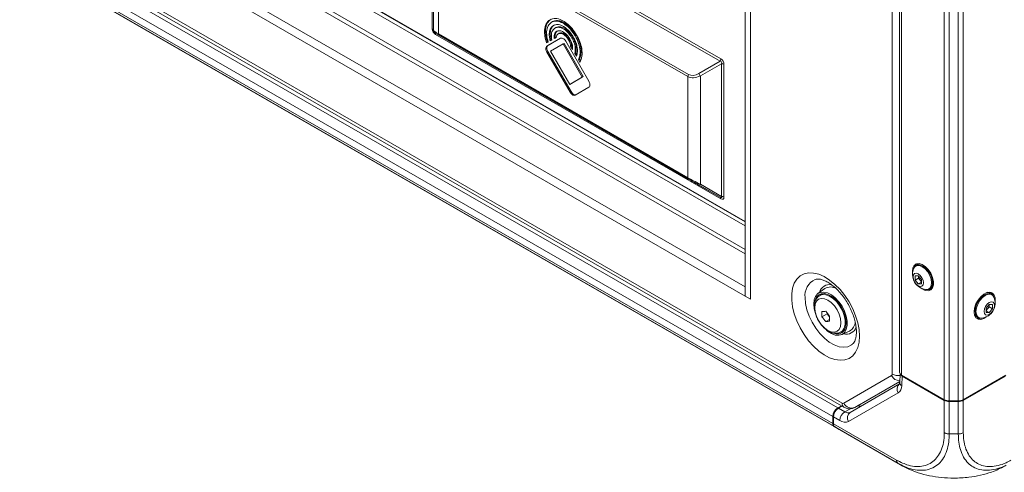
# Model space of a CAD drawing. Header units: millimetres. Extents: x 0 to 1118, y 0 to 864.
# Tile 28 of 256: x 254 to 324, y 111 to 144. Entities that reach past the tile are written whole.
import ezdxf

# ---------------------------------------------------------------- set-up
doc = ezdxf.new("R2010")
doc.units = ezdxf.units.MM

msp = doc.modelspace()

# ---------------------------------------------------------------- linework, layer by layer
at = {"color": 7, "linetype": 'Continuous', "lineweight": 15}
for p, q in [((312.491, 116.24), (179.684, 192.908)), ((179.818, 192.611), (312.625, 115.943)), ((180.194, 192.093), (312.193, 115.892)), ((311.839, 115.279), (179.84, 191.481)), ((179.84, 190.987), (311.839, 114.785)), ((311.943, 114.556), (179.944, 190.758)), ((180.267, 190.571), (312.266, 114.37)), ((305.61, 172.337), (305.61, 123.855)), ((305.969, 172.129), (305.969, 123.647)), ((305.97, 172.131), (305.97, 123.648)), ((316.064, 165.821), (316.064, 118.304)), ((316.581, 164.767), (316.581, 118.429)), ((316.727, 164.563), (316.727, 118.225)), ((319.763, 116.472), (319.763, 162.811)), ((320.116, 162.726), (320.116, 116.388)), ((320.763, 116.388), (320.763, 162.726)), ((321.116, 162.811), (321.116, 116.472)), ((283.348, 142.893), (283.348, 152.341)), ((303.813, 140.582), (283.521, 152.296)), ((283.573, 152.471), (303.865, 140.756)), ((265.876, 151.795), (305.61, 128.857)), ((266.166, 151.907), (305.61, 129.136)), ((283.421, 142.791), (283.421, 150.507)), ((283.829, 149.885), (301.571, 139.643)), ((301.529, 139.503), (283.787, 149.745)), ((283.787, 149.745), (283.787, 142.532)), ((291.896, 143.407), (291.826, 143.366)), ((292.135, 142.994), (292.064, 142.953)), ((283.521, 142.618), (303.813, 130.903)), ((283.521, 142.618), (283.521, 142.618)), ((303.865, 130.789), (283.573, 142.503)), ((283.787, 142.532), (301.529, 132.29)), ((301.571, 132.198), (283.829, 142.44)), ((292.472, 142.223), (291.499, 141.662)), ((292.472, 142.223), (291.57, 141.702)), ((292.009, 142.197), (292.156, 142.282)), ((292.08, 142.238), (292.009, 142.197)), ((292.08, 142.238), (292.156, 142.282)), ((292.373, 142.581), (292.303, 142.54)), ((293.342, 142.297), (293.271, 142.256)), ((293.581, 142.434), (293.51, 142.394)), ((291.477, 141.89), (291.587, 141.953)), ((291.57, 141.702), (291.499, 141.662)), ((291.732, 142.037), (291.849, 142.104)), ((291.803, 142.078), (291.732, 142.037)), ((292.658, 141.815), (291.76, 141.296)), ((291.803, 142.078), (291.849, 142.104)), ((292.729, 141.856), (292.658, 141.815)), ((294.018, 139.46), (292.658, 141.815)), ((294.089, 139.501), (292.729, 141.856)), ((294.486, 139.165), (292.844, 142.009)), ((293.104, 142.159), (293.033, 142.118)), ((293.253, 141.705), (293.182, 141.665)), ((293.182, 141.665), (293.324, 141.418)), ((293.253, 141.705), (293.307, 141.612)), ((291.57, 141.273), (291.499, 141.232)), ((291.499, 141.232), (293.141, 138.388)), ((291.57, 141.273), (293.212, 138.429)), ((291.76, 141.296), (293.119, 138.941)), ((293.553, 141.185), (293.483, 141.144)), ((293.483, 141.144), (293.598, 140.944)), ((293.553, 141.185), (293.624, 141.063)), ((293.813, 140.735), (293.742, 140.694)), ((293.742, 140.694), (293.852, 140.504)), ((293.813, 140.735), (293.886, 140.608)), ((302.313, 139.716), (303.813, 140.582)), ((303.913, 140.409), (302.413, 139.543)), ((303.913, 130.961), (303.913, 140.409)), ((304.09, 140.367), (304.09, 130.919)), ((293.119, 138.941), (294.018, 139.46)), ((293.19, 138.982), (294.089, 139.501)), ((294.089, 139.501), (294.018, 139.46)), ((301.529, 132.29), (301.529, 139.503)), ((302.413, 139.543), (302.413, 131.827)), ((293.19, 138.982), (293.119, 138.941)), ((293.513, 138.173), (294.486, 138.735)), ((293.212, 138.429), (293.141, 138.388)), ((303.813, 130.903), (302.313, 131.769)), ((302.413, 131.827), (303.913, 130.961)), ((317.859, 126.121), (317.817, 126.096)), ((317.494, 125.641), (317.503, 125.499)), ((317.797, 126.032), (317.73, 125.993)), ((317.913, 125.31), (317.692, 125.291)), ((317.692, 125.291), (317.692, 124.996)), ((317.921, 125.129), (317.692, 124.996)), ((317.692, 124.996), (317.913, 124.721)), ((318.134, 125.035), (317.913, 125.31)), ((318.134, 124.849), (317.913, 124.721)), ((317.913, 124.721), (318.134, 124.741)), ((317.921, 125.299), (317.921, 125.129)), ((317.921, 125.129), (318.134, 124.865)), ((318.134, 124.741), (318.134, 125.035)), ((311.277, 124.392), (310.779, 124.033)), ((311.063, 123.983), (310.913, 123.897)), ((318.668, 124.369), (318.735, 124.408)), ((318.8, 124.392), (318.843, 124.417)), ((323.062, 124.055), (323.02, 124.079)), ((323.149, 123.952), (323.082, 123.99)), ((305.61, 123.855), (305.969, 123.647)), ((305.969, 123.647), (305.97, 123.648)), ((322.966, 123.269), (322.745, 122.994)), ((323.187, 123.249), (322.966, 123.269)), ((311.062, 122.385), (311.433, 122.599)), ((311.433, 122.646), (311.433, 122.599)), ((311.433, 122.599), (311.608, 122.381)), ((322.745, 122.823), (322.958, 123.087)), ((322.745, 122.994), (322.745, 122.699)), ((322.745, 122.807), (322.966, 122.68)), ((322.745, 122.699), (322.966, 122.68)), ((322.958, 123.087), (322.958, 123.258)), ((322.958, 123.087), (323.187, 122.955)), ((322.966, 122.68), (323.187, 122.955)), ((323.187, 122.955), (323.187, 123.249)), ((311.336, 122.044), (311.606, 122.199)), ((322.036, 122.375), (322.079, 122.351)), ((322.144, 122.367), (322.211, 122.328)), ((312.413, 121.299), (312.563, 121.385)), ((312.464, 121.115), (313.024, 121.366)), ((312.616, 121.376), (312.535, 121.369)), ((316.013, 118.19), (312.616, 116.228)), ((316.595, 117.775), (313.754, 116.135)), ((316.62, 118.317), (316.591, 117.71)), ((319.763, 116.472), (316.727, 118.225)), ((316.769, 118.16), (316.737, 117.483)), ((316.769, 118.16), (319.763, 116.431)), ((324.152, 118.225), (321.116, 116.472)), ((321.116, 116.431), (324.11, 118.16)), ((316.48, 116.963), (312.961, 114.931)), ((313.064, 115.568), (316.583, 117.6)), ((319.763, 114.125), (319.763, 116.431)), ((320.116, 116.388), (320.763, 116.388)), ((320.116, 116.347), (320.763, 116.347)), ((320.116, 116.347), (320.116, 114.04)), ((320.763, 114.04), (320.763, 116.347)), ((321.116, 116.431), (321.116, 114.125)), ((312.453, 116.042), (312.193, 115.892)), ((312.502, 116.014), (312.241, 115.864)), ((312.241, 115.864), (312.689, 115.605)), ((313.4, 115.931), (313.754, 116.135)), ((311.839, 114.785), (311.839, 115.279)), ((311.882, 115.255), (311.874, 114.765)), ((312.336, 114.993), (311.882, 115.255)), ((311.874, 114.765), (316.373, 112.168)), ((311.943, 114.556), (312.266, 114.37)), ((316.477, 111.939), (311.973, 114.539)), ((312.291, 114.355), (311.973, 114.539)), ((312.291, 114.355), (312.301, 114.349)), ((312.301, 114.349), (312.312, 114.343)), ((312.312, 114.343), (316.82, 111.741)), ((320.116, 114.04), (320.763, 114.04)), ((316.687, 111.818), (316.477, 111.939))]:
    msp.add_line(p, q, dxfattribs=at)
at = {"color": 9, "linetype": 'Continuous', "lineweight": 15}
for p, q in [((266.165, 151.949), (305.61, 129.179)), ((305.61, 127.185), (265.876, 150.123)), ((265.793, 149.845), (305.61, 126.859)), ((264.776, 148.083), (305.61, 124.51)), ((305.61, 123.857), (264.61, 147.525)), ((316.595, 117.775), (313.4, 115.931)), ((312.689, 115.605), (313.091, 115.837))]:
    msp.add_line(p, q, dxfattribs=at)
at = {"color": 7, "linetype": 'Continuous', "lineweight": 15, "flags": 128}
for points in [[(302.313, 131.769), (302.321, 131.767), (302.331, 131.767), (302.343, 131.77), (302.355, 131.776), (302.369, 131.785), (302.383, 131.797), (302.398, 131.811), (302.413, 131.827)], [(318.126, 124.42), (318.189, 124.375), (318.412, 124.265), (318.621, 124.239), (318.796, 124.3), (318.922, 124.44), (318.988, 124.649), (318.988, 124.908), (318.922, 125.193), (318.796, 125.48), (318.621, 125.742), (318.412, 125.957), (318.189, 126.105), (317.971, 126.174), (317.777, 126.156), (317.624, 126.055), (317.527, 125.878), (317.494, 125.641), (317.494, 125.641)], [(317.797, 126.032), (317.877, 126.064), (318.061, 126.066), (318.266, 125.985), (318.471, 125.83), (318.656, 125.614), (318.803, 125.36), (318.897, 125.092), (318.929, 124.837)], [(317.859, 126.121), (317.942, 126.155), (318.016, 126.166)], [(313.734, 121.004), (313.702, 121.47), (313.609, 121.959), (313.457, 122.46), (313.249, 122.96), (312.991, 123.444), (312.69, 123.902), (312.353, 124.321), (311.99, 124.69), (311.609, 125), (311.221, 125.242), (310.835, 125.411), (310.461, 125.501), (310.11, 125.512), (309.79, 125.441), (309.51, 125.292), (309.276, 125.068), (309.096, 124.775), (308.972, 124.42), (308.91, 124.013), (308.91, 123.564), (308.972, 123.085), (309.096, 122.588), (309.276, 122.086), (309.51, 121.593), (309.79, 121.12), (310.11, 120.68), (310.461, 120.285), (310.835, 119.944), (311.221, 119.667), (311.609, 119.461), (311.99, 119.331), (312.353, 119.281), (312.69, 119.311), (312.991, 119.421), (313.249, 119.608), (313.457, 119.867), (313.609, 120.192), (313.702, 120.575), (313.734, 121.004)], [(318.286, 124.8), (318.257, 124.652), (318.177, 124.559), (318.055, 124.535), (317.913, 124.585), (317.77, 124.7), (317.649, 124.863), (317.568, 125.05), (317.539, 125.231), (317.568, 125.38), (317.649, 125.473), (317.77, 125.496), (317.913, 125.447), (318.055, 125.331), (318.177, 125.168), (318.257, 124.982), (318.286, 124.8)], [(317.58, 125.813), (317.663, 125.941), (317.809, 126.025), (317.994, 126.027), (318.199, 125.947), (318.404, 125.791), (318.589, 125.575), (318.735, 125.321), (318.83, 125.054), (318.862, 124.798)], [(318.862, 124.798), (318.83, 124.581), (318.735, 124.421), (318.589, 124.337), (318.437, 124.329)], [(310.478, 123.292), (310.51, 123.591), (310.605, 123.837), (310.757, 124.016), (310.959, 124.119), (311.199, 124.141), (311.464, 124.079), (311.741, 123.938), (312.014, 123.725), (312.268, 123.452), (312.49, 123.132), (312.668, 122.784), (312.793, 122.427), (312.857, 122.078), (312.857, 121.759), (312.793, 121.484), (312.668, 121.27), (312.49, 121.128), (312.268, 121.065), (312.014, 121.085), (311.741, 121.187), (311.464, 121.365), (311.374, 121.44)], [(311.975, 121.19), (312.066, 121.172), (312.304, 121.179), (312.505, 121.269), (312.658, 121.436), (312.753, 121.671), (312.785, 121.96), (312.753, 122.286), (312.658, 122.631), (312.505, 122.974), (312.304, 123.296), (312.066, 123.577), (311.806, 123.802), (311.537, 123.957), (311.276, 124.033), (311.039, 124.026), (310.838, 123.937), (310.685, 123.77), (310.59, 123.535), (310.578, 123.477)], [(311.035, 123.967), (311.039, 123.974), (311.081, 124.034)], [(311.208, 124.04), (311.137, 124.018), (311.063, 123.983)], [(318.52, 124.326), (318.727, 124.301), (318.827, 124.323)], [(318.96, 124.53), (318.914, 124.472), (318.843, 124.417)], [(323.376, 123.457), (323.377, 123.466), (323.377, 123.724), (323.311, 123.933), (323.185, 124.074), (323.01, 124.134), (322.801, 124.109), (322.578, 123.999), (322.36, 123.815), (322.166, 123.574), (322.013, 123.297), (321.916, 123.008), (321.883, 122.733), (321.883, 122.733)], [(322.144, 122.367), (322.077, 122.419), (321.982, 122.578), (321.95, 122.796), (321.982, 123.051), (322.077, 123.319), (322.223, 123.573), (322.408, 123.788), (322.613, 123.944), (322.818, 124.025), (323.003, 124.023), (323.082, 123.99)], [(322.442, 122.288), (322.29, 122.295), (322.144, 122.38), (322.05, 122.539), (322.017, 122.757), (322.05, 123.012), (322.144, 123.28), (322.29, 123.534), (322.475, 123.749), (322.68, 123.905), (322.885, 123.986), (323.07, 123.984), (323.216, 123.899), (323.299, 123.772)], [(322.864, 124.125), (322.937, 124.113), (323.02, 124.079)], [(323.26, 123.845), (323.205, 123.995), (323.11, 124.112)], [(310.547, 122.789), (310.51, 122.955), (310.478, 123.292)], [(310.548, 123.03), (310.58, 122.733), (310.673, 122.42), (310.821, 122.112), (311.014, 121.829), (311.239, 121.592), (311.48, 121.416), (311.721, 121.314), (311.946, 121.291), (312.139, 121.351), (312.287, 121.488), (312.38, 121.694), (312.412, 121.954), (312.38, 122.251), (312.287, 122.564), (312.139, 122.873), (311.946, 123.155), (311.721, 123.392), (311.48, 123.568), (311.239, 123.671), (311.014, 123.693), (310.821, 123.634), (310.673, 123.496), (310.58, 123.29), (310.548, 123.03)], [(323.34, 123.19), (323.311, 123.008), (323.23, 122.822), (323.109, 122.659), (322.966, 122.543), (322.824, 122.494), (322.703, 122.517), (322.622, 122.61), (322.593, 122.759), (322.622, 122.94), (322.703, 123.127), (322.824, 123.29), (322.966, 123.405), (323.109, 123.455), (323.23, 123.431), (323.311, 123.338), (323.34, 123.19)], [(321.883, 122.733), (321.916, 122.496), (322.013, 122.319), (322.166, 122.218), (322.36, 122.2), (322.578, 122.269), (322.753, 122.378)], [(322.036, 122.375), (321.965, 122.43), (321.919, 122.488)], [(312.563, 121.385), (312.586, 121.4), (312.684, 121.483)]]:
    msp.add_lwpolyline(points, dxfattribs=at)
at = {"color": 9, "linetype": 'Continuous', "lineweight": 15, "flags": 128}
for points in [[(313.246, 120.442), (313.159, 120.374), (312.9, 120.251), (312.604, 120.21), (312.278, 120.252), (311.934, 120.376), (311.585, 120.578), (311.242, 120.85), (310.916, 121.184), (310.619, 121.568), (310.361, 121.989), (310.15, 122.432), (309.995, 122.883), (309.899, 123.326), (309.867, 123.746)], [(310.909, 123.895), (311.095, 123.96), (311.335, 123.952), (311.597, 123.859), (311.862, 123.686), (312.115, 123.445), (312.339, 123.151), (312.521, 122.822), (312.649, 122.479), (312.715, 122.144), (312.715, 121.837), (312.649, 121.578), (312.521, 121.383), (312.407, 121.296)]]:
    msp.add_lwpolyline(points, dxfattribs=at)
at = {"color": 7, "linetype": 'Continuous', "lineweight": 15}
for centre, radius, start, end in [((283.296, 142.778), 0.126, 5.6948, 65.62534), ((283.621, 142.791), 0.2, 180, 240), ((283.448, 142.515), 0.126, 354.37962, 54.30196), ((283.887, 142.522), 0.101, 174.37962, 234.30196), ((303.504, 140.769), 0.361, 328.85627, 358.0435), ((303.92, 140.048), 0.361, 61.95976, 91.1441), ((301.818, 139.493), 0.289, 148.85627, 178.0435), ((302.839, 139.904), 0.558, 199.68312, 220.31688), ((301.629, 132.28), 0.101, 174.37962, 234.30196), ((303.74, 130.801), 0.126, 354.37962, 54.30196), ((303.92, 130.6), 0.361, 61.95976, 91.1441), ((318.091, 125.797), 0.481, 132.02178, 169.21587), ((318.017, 125.755), 0.39, 63.22388, 147.97761), ((318.58, 125.401), 1.081, 157.60171, 180), ((318.58, 125.401), 1.081, 180, 262.39291), ((318.605, 124.736), 0.39, 272.01857, 356.76918), ((318.477, 124.783), 0.455, 304.5077, 6.80448), ((311.686, 123.71), 0.795, 60.596, 120.96904), ((322.862, 123.714), 0.39, 32.02239, 116.77614), ((322.299, 123.36), 1.081, 277.60709, 22.39829), ((314.715, 122.567), 3.658, 177.13719, 182.86281), ((310.82, 127.005), 4.262, 273.26007, 276.95897), ((315.049, 125.479), 4.593, 216.06587, 221.52327), ((322.274, 122.695), 0.39, 183.2308, 267.98142), ((314.775, 125.089), 4.593, 216.06587, 221.52327), ((311.094, 126.299), 4.262, 273.26007, 276.95897), ((315.263, 122.251), 3.658, 177.13719, 182.86281), ((312.644, 122.055), 0.787, 298.86179, 357.87658), ((322.201, 122.722), 0.465, 251.3601, 289.8883), ((316.831, 118.454), 0.251, 185.6948, 245.62534), ((315.939, 118.292), 0.126, 305.69804, 5.62038), ((316.857, 117.229), 0.461, 126.35124, 215.18509), ((316.135, 117.458), 0.603, 304.89333, 2.3489), ((320.102, 117.109), 0.721, 241.95976, 271.1441), ((320.102, 117.068), 0.721, 241.95976, 271.1441), ((320.777, 117.109), 0.721, 268.8559, 298.04024), ((320.777, 117.068), 0.721, 268.8559, 298.04024), ((312.607, 115.245), 0.768, 122.60548, 177.39452), ((313.103, 114.958), 0.768, 122.60548, 177.39452), ((312.564, 116.343), 0.126, 234.38183, 294.31395), ((313.16, 116.48), 0.6, 204.8163, 293.64307), ((312.909, 115.912), 0.377, 234.38183, 294.31395), ((313.338, 115.197), 0.461, 126.35124, 215.18509), ((312.702, 115.504), 0.629, 234.38183, 294.31395), ((312.09, 114.76), 0.252, 174.37962, 234.30196)]:
    msp.add_arc(centre, radius, start, end, dxfattribs=at)
at = {"color": 9, "linetype": 'Continuous', "lineweight": 15}
for centre, radius, start, end in [((311.096, 123.915), 1.241, 114.16373, 187.79508), ((311.602, 123.943), 0.735, 77.84746, 166.87421), ((312.789, 121.89), 0.75, 254.13984, 343.25057), ((316.589, 118.477), 0.644, 206.53238, 270.76298), ((316.518, 119.176), 0.983, 242.51125, 275.61408), ((316.851, 117.716), 0.259, 181.2778, 244.09706), ((312.8, 116.201), 0.312, 172.74016, 235.98355)]:
    msp.add_arc(centre, radius, start, end, dxfattribs=at)
at = {"color": 7, "linetype": 'Continuous', "lineweight": 15}
for centre, major_axis, ratio, start_param, end_param in [((283.798, 142.893), (0.225, 0.39), 0.999892, 2.09443, 3.141628), ((284.671, 142.185), (1.249, -0.61), 0.074614, 3.178015, 3.963414), ((283.621, 142.791), (0.1, 0.173), 0.999756, 2.094453, 3.141651), ((284.571, 142.011), (1.05, -0.606), 0.00007, 2.356235, 3.141633), ((303.463, 140.265), (0.462, 0.267), 0.374989, 5.759565, 6.806762), ((303.64, 140.367), (0.225, 0.39), 0.999892, 5.236023, 6.28322), ((302.413, 140.871), (0.928, 1.339), 0.624945, 3.193217, 3.978615), ((302.313, 140.929), (0.742, 1.286), 0.577335, 3.141633, 3.927031), ((302.413, 131.943), (1.249, -0.61), 0.074614, 3.963414, 4.748812), ((302.313, 131.769), (1.05, -0.606), 0.00007, 1.570837, 2.356235), ((303.463, 131.336), (0.466, -0.464), 0.169767, 5.713667, 6.760864), ((303.64, 131.438), (-0.39, 0.675), 0.333351, 2.618029, 3.665227), ((317.122, 118.364), (0.5, -0.001), 0.577287, 3.377079, 3.928362), ((312.235, 115.459), (0.256, 0.429), 0.56722, 0.793746, 2.364542), ((313.529, 116.703), (-0.365, 0.655), 0.587367, 2.51667, 3.150712), ((312.228, 114.969), (0.256, 0.429), 0.56722, 2.364542, 3.14994)]:
    msp.add_ellipse(centre, major_axis=major_axis, ratio=ratio, start_param=start_param, end_param=end_param, dxfattribs=at)
for points, knots in [([(291.792, 143.587), (291.69, 143.501), (291.489, 143.331), (291.389, 142.883), (291.407, 142.406), (291.501, 142.089), (291.548, 141.93)], [0, 0, 0, 0, 0.28681, 0.563909, 0.78081, 1, 1, 1, 1]), ([(293.614, 142.454), (293.511, 142.613), (293.309, 142.926), (292.931, 143.291), (292.521, 143.552), (292.085, 143.679), (291.844, 143.591), (291.722, 143.546)], [0, 0, 0, 0, 0.1912541, 0.3761426, 0.5590511, 0.7757294, 1, 1, 1, 1]), ([(291.722, 143.546), (291.619, 143.46), (291.418, 143.29), (291.318, 142.842), (291.336, 142.365), (291.43, 142.049), (291.477, 141.89)], [0, 0, 0, 0, 0.28681, 0.563909, 0.78081, 1, 1, 1, 1]), ([(291.587, 141.953), (291.543, 142.126), (291.455, 142.471), (291.49, 142.89), (291.613, 143.201), (291.754, 143.31), (291.826, 143.366)], [0, 0, 0, 0, 0.277342, 0.553018, 0.772801, 1, 1, 1, 1]), ([(291.96, 143.133), (291.889, 143.075), (291.75, 142.962), (291.668, 142.669), (291.661, 142.356), (291.708, 142.143), (291.732, 142.037)], [0, 0, 0, 0, 0.287494, 0.565282, 0.782071, 1, 1, 1, 1]), ([(292.031, 143.174), (291.96, 143.116), (291.821, 143.002), (291.739, 142.71), (291.732, 142.396), (291.779, 142.184), (291.803, 142.078)], [0, 0, 0, 0, 0.287494, 0.565282, 0.782071, 1, 1, 1, 1]), ([(291.849, 142.104), (291.832, 142.209), (291.8, 142.418), (291.848, 142.746), (291.982, 142.874), (292.064, 142.953)], [0, 0, 0, 0, 0.27678, 0.553683, 1, 1, 1, 1]), ([(291.826, 143.366), (291.917, 143.402), (292.097, 143.473), (292.434, 143.409), (292.799, 143.22), (293.187, 142.885), (293.401, 142.559), (293.51, 142.394)], [0, 0, 0, 0, 0.191276, 0.376179, 0.559091, 0.775757, 1, 1, 1, 1]), ([(291.896, 143.407), (291.988, 143.443), (292.168, 143.514), (292.505, 143.45), (292.87, 143.26), (293.257, 142.925), (293.472, 142.6), (293.581, 142.434)], [0, 0, 0, 0, 0.191276, 0.376179, 0.559091, 0.775757, 1, 1, 1, 1]), ([(293.376, 142.316), (293.257, 142.491), (293.022, 142.834), (292.603, 143.124), (292.232, 143.232), (292.052, 143.167), (291.96, 143.133)], [0, 0, 0, 0, 0.283576, 0.557993, 0.775199, 1, 1, 1, 1]), ([(292.064, 142.953), (292.166, 142.984), (292.366, 143.047), (292.723, 142.881), (293.039, 142.608), (293.193, 142.375), (293.271, 142.256)], [0, 0, 0, 0, 0.283576, 0.557998, 0.775205, 1, 1, 1, 1]), ([(292.135, 142.994), (292.236, 143.025), (292.436, 143.088), (292.794, 142.922), (293.11, 142.649), (293.264, 142.416), (293.342, 142.297)], [0, 0, 0, 0, 0.283576, 0.557998, 0.775205, 1, 1, 1, 1]), ([(292.198, 142.72), (292.161, 142.691), (292.087, 142.634), (292.008, 142.463), (292.009, 142.297), (292.009, 142.197)], [0, 0, 0, 0, 0.2888738, 0.5684506, 1, 1, 1, 1]), ([(292.269, 142.761), (292.232, 142.732), (292.158, 142.675), (292.079, 142.504), (292.079, 142.338), (292.08, 142.238)], [0, 0, 0, 0, 0.2888738, 0.5684506, 1, 1, 1, 1]), ([(292.156, 142.282), (292.17, 142.344), (292.196, 142.458), (292.269, 142.514), (292.303, 142.54)], [0, 0, 0, 0, 0.550683, 1, 1, 1, 1]), ([(293.137, 142.178), (293.058, 142.294), (292.903, 142.522), (292.625, 142.714), (292.379, 142.786), (292.259, 142.742), (292.198, 142.72)], [0, 0, 0, 0, 0.2835662, 0.5579637, 0.7751712, 1, 1, 1, 1]), ([(292.303, 142.54), (292.364, 142.559), (292.485, 142.597), (292.701, 142.496), (292.893, 142.331), (292.986, 142.19), (293.033, 142.118)], [0, 0, 0, 0, 0.283544, 0.557971, 0.775195, 1, 1, 1, 1]), ([(292.373, 142.581), (292.435, 142.6), (292.556, 142.637), (292.772, 142.537), (292.963, 142.372), (293.056, 142.231), (293.104, 142.159)], [0, 0, 0, 0, 0.283544, 0.557971, 0.775195, 1, 1, 1, 1]), ([(292.844, 142.009), (292.813, 142.055), (292.751, 142.145), (292.641, 142.221), (292.544, 142.25), (292.496, 142.232), (292.472, 142.223)], [0, 0, 0, 0, 0.283539, 0.557972, 0.775199, 1, 1, 1, 1]), ([(293.324, 141.418), (293.325, 141.551), (293.327, 141.794), (293.196, 142.059), (293.137, 142.178)], [0, 0, 0, 0, 0.550609, 1, 1, 1, 1]), ([(293.271, 142.256), (293.328, 142.144), (293.44, 141.923), (293.541, 141.517), (293.505, 141.285), (293.483, 141.144)], [0, 0, 0, 0, 0.288662, 0.567622, 1, 1, 1, 1]), ([(293.342, 142.297), (293.399, 142.184), (293.511, 141.964), (293.612, 141.558), (293.575, 141.326), (293.553, 141.185)], [0, 0, 0, 0, 0.288662, 0.567622, 1, 1, 1, 1]), ([(293.598, 140.944), (293.628, 141.046), (293.689, 141.25), (293.651, 141.623), (293.547, 141.987), (293.434, 142.205), (293.376, 142.316)], [0, 0, 0, 0, 0.276766, 0.552566, 0.772614, 1, 1, 1, 1]), ([(293.51, 142.394), (293.599, 142.216), (293.775, 141.866), (293.867, 141.374), (293.857, 140.973), (293.781, 140.787), (293.742, 140.694)], [0, 0, 0, 0, 0.287016, 0.564301, 0.781164, 1, 1, 1, 1]), ([(293.581, 142.434), (293.67, 142.256), (293.845, 141.906), (293.937, 141.415), (293.928, 141.014), (293.851, 140.828), (293.813, 140.735)], [0, 0, 0, 0, 0.287016, 0.564301, 0.781164, 1, 1, 1, 1]), ([(293.852, 140.504), (293.911, 140.639), (294.028, 140.91), (293.999, 141.444), (293.862, 141.973), (293.698, 142.292), (293.614, 142.454)], [0, 0, 0, 0, 0.277983, 0.553524, 0.773014, 1, 1, 1, 1]), ([(291.499, 141.662), (291.475, 141.639), (291.427, 141.595), (291.417, 141.474), (291.441, 141.348), (291.479, 141.271), (291.499, 141.232)], [0, 0, 0, 0, 0.283634, 0.558064, 0.775245, 1, 1, 1, 1]), ([(291.57, 141.702), (291.546, 141.68), (291.498, 141.636), (291.487, 141.515), (291.511, 141.389), (291.55, 141.312), (291.57, 141.273)], [0, 0, 0, 0, 0.283634, 0.558064, 0.775245, 1, 1, 1, 1]), ([(293.033, 142.118), (293.077, 142.031), (293.153, 141.878), (293.173, 141.729), (293.182, 141.665)], [0, 0, 0, 0, 0.567432, 1, 1, 1, 1]), ([(293.104, 142.159), (293.147, 142.072), (293.224, 141.919), (293.244, 141.77), (293.253, 141.705)], [0, 0, 0, 0, 0.567432, 1, 1, 1, 1]), ([(294.486, 138.735), (294.51, 138.757), (294.558, 138.801), (294.569, 138.922), (294.545, 139.048), (294.506, 139.125), (294.486, 139.165)], [0, 0, 0, 0, 0.283615, 0.558008, 0.775191, 1, 1, 1, 1]), ([(293.141, 138.388), (293.172, 138.342), (293.234, 138.251), (293.344, 138.175), (293.442, 138.147), (293.489, 138.164), (293.513, 138.173)], [0, 0, 0, 0, 0.283653, 0.558057, 0.775224, 1, 1, 1, 1]), ([(293.212, 138.429), (293.243, 138.383), (293.305, 138.292), (293.415, 138.216), (293.512, 138.188), (293.56, 138.205), (293.584, 138.214)], [0, 0, 0, 0, 0.283653, 0.558057, 0.775224, 1, 1, 1, 1]), ([(310.59, 125.047), (310.632, 125.058), (310.712, 125.079), (310.899, 125.07), (311.132, 125.012), (311.406, 124.89), (311.698, 124.709), (311.996, 124.468), (312.293, 124.173), (312.575, 123.831), (312.834, 123.452), (313.06, 123.047), (313.245, 122.629), (313.385, 122.213), (313.476, 121.813), (313.518, 121.443), (313.513, 121.118), (313.469, 120.848), (313.396, 120.642), (313.318, 120.511), (313.268, 120.467), (313.247, 120.448)], [0, 0, 0, 0, 0.055141, 0.10651, 0.161371, 0.21417, 0.266761, 0.319697, 0.373202, 0.427227, 0.481619, 0.536195, 0.590747, 0.645028, 0.698845, 0.752035, 0.804511, 0.856387, 0.908186, 0.96086, 1, 1, 1, 1]), ([(310.913, 123.887), (310.867, 123.859), (310.754, 123.792), (310.632, 123.615), (310.539, 123.381), (310.528, 123.196), (310.522, 123.098)], [0, 0, 0, 0, 0.181912, 0.44021, 0.703013, 1, 1, 1, 1]), ([(310.522, 123.098), (310.524, 123.043), (310.529, 122.887), (310.585, 122.616), (310.705, 122.299), (310.841, 122.041), (310.946, 121.908), (310.981, 121.864)], [0, 0, 0, 0, 0.134842, 0.383198, 0.630647, 0.877436, 1, 1, 1, 1]), ([(310.981, 121.864), (311.015, 121.818), (311.116, 121.678), (311.321, 121.491), (311.582, 121.315), (311.847, 121.216), (312.096, 121.197), (312.285, 121.226), (312.374, 121.285), (312.4, 121.303)], [0, 0, 0, 0, 0.088895, 0.266394, 0.446479, 0.629843, 0.786869, 0.936397, 1, 1, 1, 1]), ([(316.591, 117.71), (316.59, 117.689), (316.585, 117.627), (316.564, 117.585), (316.568, 117.589), (316.569, 117.591)], [0, 0, 0, 0, 0.269988, 0.779082, 1, 1, 1, 1]), ([(312.625, 115.943), (312.698, 115.908), (312.838, 115.841), (313.071, 115.823), (313.261, 115.859), (313.364, 115.912), (313.4, 115.931)], [0, 0, 0, 0, 0.295511, 0.573015, 0.850828, 1, 1, 1, 1]), ([(316.373, 112.168), (316.655, 112.029), (317.136, 111.79), (317.779, 111.695), (318.305, 111.735), (318.766, 111.914), (319.148, 112.217), (319.445, 112.624), (319.651, 113.135), (319.75, 113.647), (319.759, 113.996), (319.763, 114.125)], [0, 0, 0, 0, 0.1584128, 0.2711139, 0.3838354, 0.4991898, 0.6083334, 0.7174776, 0.826751, 0.9360043, 1, 1, 1, 1]), ([(320.116, 114.04), (320.112, 113.902), (320.102, 113.53), (320.004, 112.977), (319.793, 112.429), (319.48, 111.986), (319.071, 111.659), (318.572, 111.468), (318, 111.425), (317.302, 111.531), (316.78, 111.789), (316.477, 111.939)], [0, 0, 0, 0, 0.063881, 0.171582, 0.282525, 0.390047, 0.500815, 0.616212, 0.727169, 0.841682, 1, 1, 1, 1]), ([(321.116, 114.125), (321.124, 113.939), (321.138, 113.567), (321.257, 113.046), (321.463, 112.575), (321.756, 112.194), (322.12, 111.915), (322.547, 111.746), (323.045, 111.691), (323.586, 111.768), (324.08, 111.937), (324.389, 112.105), (324.506, 112.168)], [0, 0, 0, 0, 0.0929147, 0.1858152, 0.2944776, 0.4031621, 0.5002013, 0.6086254, 0.7170441, 0.8255688, 0.9340808, 1, 1, 1, 1]), ([(316.602, 111.87), (316.615, 111.862), (316.694, 111.815), (316.773, 111.769), (316.838, 111.731)], [0, 0, 0, 0, 0.167464, 1, 1, 1, 1]), ([(316.82, 111.741), (316.81, 111.746), (316.777, 111.765), (316.736, 111.789), (316.699, 111.81), (316.689, 111.816), (316.687, 111.817), (316.687, 111.818)], [0, 0, 0, 0, 0.245202, 0.817535, 0.960682, 0.992151, 1, 1, 1, 1]), ([(316.82, 111.741), (316.943, 111.675), (317.277, 111.495), (317.905, 111.253), (318.702, 111.047), (319.559, 110.921), (320.505, 110.875), (321.452, 110.931), (322.354, 111.086), (323.237, 111.33), (323.76, 111.591), (324.059, 111.741)], [0, 0, 0, 0, 0.062705, 0.17058, 0.281665, 0.389429, 0.500417, 0.63527, 0.742285, 0.852425, 1, 1, 1, 1])]:
    msp.add_open_spline(points, degree=3, knots=knots, dxfattribs=at)
for points in [[(320.116, 114.04), (320.083, 114.041), (320.018, 114.043), (319.924, 114.061), (319.836, 114.087), (319.787, 114.112), (319.763, 114.125)], [(320.763, 114.04), (320.796, 114.041), (320.861, 114.043), (320.955, 114.061), (321.043, 114.087), (321.092, 114.112), (321.116, 114.125)], [(316.477, 111.939), (316.462, 111.95), (316.431, 111.972), (316.399, 112.025), (316.377, 112.09), (316.375, 112.142), (316.373, 112.168)]]:
    msp.add_open_spline(points, degree=3, dxfattribs=at)
at = {"color": 9, "linetype": 'Continuous', "lineweight": 15}
msp.add_open_spline([(324.154, 111.811), (324.111, 111.788), (323.865, 111.658), (323.413, 111.509), (322.827, 111.422), (322.283, 111.477), (321.82, 111.657), (321.43, 111.958), (321.12, 112.368), (320.908, 112.875), (320.785, 113.438), (320.77, 113.838), (320.763, 114.04)], degree=3, knots=[0, 0, 0, 0, 0.023409, 0.135226, 0.250356, 0.362068, 0.477101, 0.57858, 0.690513, 0.805782, 0.901866, 1, 1, 1, 1], dxfattribs=at)

doc.saveas('drawing.dxf')
